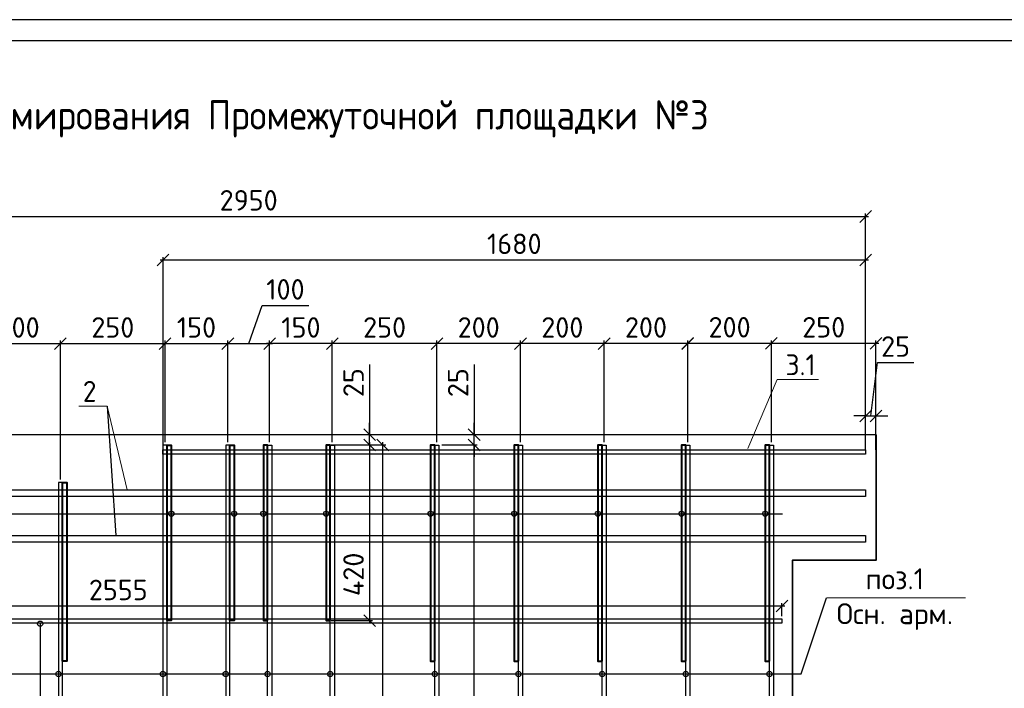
# Model space of a CAD drawing. Header units: millimetres. Extents: x 40580 to 2152466, y -328404 to 177125.
# Tile 178 of 252: x 508967 to 520738, y 169134 to 177125. Entities that reach past the tile are written whole.
import ezdxf
from ezdxf import colors
from ezdxf.entities.mleader import LeaderData, LeaderLine
from ezdxf.math import Vec2, Vec3

# ---------------------------------------------------------------- set-up
doc = ezdxf.new("R2010")
doc.units = ezdxf.units.MM
doc.linetypes.add('CENTER', pattern=[2, 1.25, -0.25, 0.25, -0.25])
doc.layers.add('11', color=7, linetype='Continuous')
doc.layers.add('Столовая - обозначения', color=7, linetype='Continuous')
for name, color, linetype, lineweight in [('Арм_хомуты', 133, 'Continuous', 18), ('ОСИ', 7, 'CENTER', 15), ('Перекрытие ж_бетон', 250, 'Continuous', 30), ('подоснова', 151, 'Continuous', 5), ('Столовая Двери и окна', 7, 'Continuous', 15), ('ТЕКСТ', 7, 'Continuous', 15)]:
    doc.layers.add(name, color=color, linetype=linetype, lineweight=lineweight)
doc.layers.add('Стена_ бетон несущ.', color=7, linetype='Continuous', lineweight=70, true_color=0xb4b496)
doc.styles.add('GOST-2.304_Type-B', font='GOST_Common.ttf')
doc.styles.get("Standard").update_dxf_attribs({"font": 'isocpeur.ttf'})
doc.styles.add('ГОСТ', font='isocpeur.ttf')
doc.styles.add('ГОСТ 2.304', font='isocpeur.ttf')
doc.dimstyles.new('Осевые', dxfattribs={"dimscale": 0.7, "dimtxt": 450, "dimasz": 400, "dimexe": 100, "dimexo": 100, "dimgap": 100, "dimtad": 1, "dimdec": 0, "dimzin": 0, "dimdsep": 46, "dimtxsty": 'Standard', "dimblk": 'OBLIQUE', "dimcen": 9, "dimdle": 100, "dimazin": 0, "dimtm": 1e-09, "dimtfac": 1, "dimtdec": 0, "dimtofl": 0, "dimtmove": 0, "dimatfit": 3, "dimfxl": 1, "dimtolj": 1, "dimtzin": 0, "dimarcsym": 0})

# ---------------------------------------------------------------- blocks, each defined once
blk = doc.blocks.new('Штамп')
at = {"layer": '11'}
blk.add_line((311470, 126228), (252070, 126228), dxfattribs=at)
at = {"layer": '11', "lineweight": 30}
blk.add_line((254210, 125978), (311220, 125978), dxfattribs=at)
blk = doc.blocks.new('_OBLIQUE')
at = {"color": 0, "linetype": 'ByBlock'}
blk.add_line((-0.5, -0.5), (0.5, 0.5), dxfattribs=at)
blk = doc.blocks.new('*D5976')
at = {"layer": 'Defpoints', "color": 0, "linetype": 'ByBlock', "lineweight": 25, "ltscale": 13, "transparency": 16777216}
for p in [(519079, 174773), (504329, 171945), (519079, 171945)]:
    blk.add_point(p, dxfattribs=at)
at = {"layer": 'ОСИ', "color": 0, "linetype": 'ByBlock', "lineweight": -2, "ltscale": 13, "transparency": 16777216}
for p, q in [((504329, 171980), (504329, 174808)), ((519079, 171980), (519079, 174808)), ((504294, 174773), (519114, 174773))]:
    blk.add_line(p, q, dxfattribs=at)
at = {"layer": 'ОСИ', "color": 0, "linetype": 'ByBlock', "lineweight": -2, "ltscale": 13, "transparency": 16777216, "xscale": 140, "yscale": 140, "zscale": 140, "rotation": 180}
blk.add_blockref('_OBLIQUE', (504329, 174773), dxfattribs=at)
at = {"layer": 'ОСИ', "color": 0, "linetype": 'ByBlock', "lineweight": -2, "ltscale": 13, "transparency": 16777216, "xscale": 140, "yscale": 140, "zscale": 140}
blk.add_blockref('_OBLIQUE', (519079, 174773), dxfattribs=at)
at = {"layer": 'ОСИ', "color": 0, "linetype": 'ByBlock', "ltscale": 13, "transparency": 16777216, "insert": (511704, 174966), "char_height": 245, "attachment_point": 5}
blk.add_mtext('\\A1;2950', dxfattribs=at)
blk = doc.blocks.new('*D6118')
at = {"layer": 'Defpoints', "color": 0, "linetype": 'ByBlock', "lineweight": 25, "ltscale": 13, "transparency": 16777216}
for p in [(519204, 172389), (519079, 171950), (519204, 171950)]:
    blk.add_point(p, dxfattribs=at)
at = {"layer": 'ОСИ', "color": 0, "linetype": 'ByBlock', "lineweight": -2, "ltscale": 13, "transparency": 16777216}
for p, q in [((519142, 172389), (519221, 173026)), ((519221, 173026), (519655, 173026)), ((519079, 172389), (518939, 172389)), ((519079, 171985), (519079, 172424)), ((519079, 172389), (519204, 172389)), ((519204, 171985), (519204, 172424)), ((519204, 172389), (519344, 172389))]:
    blk.add_line(p, q, dxfattribs=at)
at = {"layer": 'ОСИ', "color": 0, "linetype": 'ByBlock', "lineweight": -2, "ltscale": 13, "transparency": 16777216, "xscale": 140, "yscale": 140, "zscale": 140}
blk.add_blockref('_OBLIQUE', (519079, 172389), dxfattribs=at)
at = {"layer": 'ОСИ', "color": 0, "linetype": 'ByBlock', "lineweight": -2, "ltscale": 13, "transparency": 16777216, "xscale": 140, "yscale": 140, "zscale": 140, "rotation": 180}
blk.add_blockref('_OBLIQUE', (519204, 172389), dxfattribs=at)
at = {"layer": 'ОСИ', "color": 0, "linetype": 'ByBlock', "ltscale": 13, "transparency": 16777216, "insert": (519438, 173219), "char_height": 245, "attachment_point": 5}
blk.add_mtext('\\A1;25', dxfattribs=at)
blk = doc.blocks.new('*D6123')
at = {"layer": 'Defpoints', "color": 0, "linetype": 'ByBlock', "lineweight": 25, "ltscale": 13, "transparency": 16777216}
for p in [(509454, 173254), (508454, 171595), (509454, 171595)]:
    blk.add_point(p, dxfattribs=at)
at = {"layer": 'ОСИ', "color": 0, "linetype": 'ByBlock', "lineweight": -2, "ltscale": 13, "transparency": 16777216}
for p, q in [((508454, 171630), (508454, 173289)), ((509454, 171630), (509454, 173289)), ((508419, 173254), (509489, 173254))]:
    blk.add_line(p, q, dxfattribs=at)
at = {"layer": 'ОСИ', "color": 0, "linetype": 'ByBlock', "lineweight": -2, "ltscale": 13, "transparency": 16777216, "xscale": 140, "yscale": 140, "zscale": 140, "rotation": 180}
blk.add_blockref('_OBLIQUE', (508454, 173254), dxfattribs=at)
at = {"layer": 'ОСИ', "color": 0, "linetype": 'ByBlock', "lineweight": -2, "ltscale": 13, "transparency": 16777216, "xscale": 140, "yscale": 140, "zscale": 140}
blk.add_blockref('_OBLIQUE', (509454, 173254), dxfattribs=at)
at = {"layer": 'ОСИ', "color": 0, "linetype": 'ByBlock', "ltscale": 13, "transparency": 16777216, "insert": (508954, 173447), "char_height": 245, "attachment_point": 5}
blk.add_mtext('\\A1;200', dxfattribs=at)
blk = doc.blocks.new('*D6124')
at = {"layer": 'Defpoints', "color": 0, "linetype": 'ByBlock', "lineweight": 25, "ltscale": 13, "transparency": 16777216}
for p in [(510705, 173254), (510705, 172042), (509454, 171595)]:
    blk.add_point(p, dxfattribs=at)
at = {"layer": 'ОСИ', "color": 0, "linetype": 'ByBlock', "lineweight": -2, "ltscale": 13, "transparency": 16777216}
for p, q in [((509454, 171630), (509454, 173289)), ((510705, 172077), (510705, 173289)), ((509419, 173254), (510740, 173254))]:
    blk.add_line(p, q, dxfattribs=at)
at = {"layer": 'ОСИ', "color": 0, "linetype": 'ByBlock', "lineweight": -2, "ltscale": 13, "transparency": 16777216, "xscale": 140, "yscale": 140, "zscale": 140, "rotation": 180}
blk.add_blockref('_OBLIQUE', (509454, 173254), dxfattribs=at)
at = {"layer": 'ОСИ', "color": 0, "linetype": 'ByBlock', "lineweight": -2, "ltscale": 13, "transparency": 16777216, "xscale": 140, "yscale": 140, "zscale": 140}
blk.add_blockref('_OBLIQUE', (510705, 173254), dxfattribs=at)
at = {"layer": 'ОСИ', "color": 0, "linetype": 'ByBlock', "ltscale": 13, "transparency": 16777216, "insert": (510080, 173447), "char_height": 245, "attachment_point": 5}
blk.add_mtext('\\A1;250', dxfattribs=at)
blk = doc.blocks.new('*D6125')
at = {"layer": 'Defpoints', "color": 0, "linetype": 'ByBlock', "lineweight": 25, "ltscale": 13, "transparency": 16777216}
for p in [(511455, 173254), (510705, 172042), (511455, 172042)]:
    blk.add_point(p, dxfattribs=at)
at = {"layer": 'ОСИ', "color": 0, "linetype": 'ByBlock', "lineweight": -2, "ltscale": 13, "transparency": 16777216}
for p, q in [((510705, 172077), (510705, 173289)), ((511455, 172077), (511455, 173289)), ((510670, 173254), (511490, 173254))]:
    blk.add_line(p, q, dxfattribs=at)
at = {"layer": 'ОСИ', "color": 0, "linetype": 'ByBlock', "lineweight": -2, "ltscale": 13, "transparency": 16777216, "xscale": 140, "yscale": 140, "zscale": 140, "rotation": 180}
blk.add_blockref('_OBLIQUE', (510705, 173254), dxfattribs=at)
at = {"layer": 'ОСИ', "color": 0, "linetype": 'ByBlock', "lineweight": -2, "ltscale": 13, "transparency": 16777216, "xscale": 140, "yscale": 140, "zscale": 140}
blk.add_blockref('_OBLIQUE', (511455, 173254), dxfattribs=at)
at = {"layer": 'ОСИ', "color": 0, "linetype": 'ByBlock', "ltscale": 13, "transparency": 16777216, "insert": (511080, 173447), "char_height": 245, "attachment_point": 5}
blk.add_mtext('\\A1;150', dxfattribs=at)
blk = doc.blocks.new('*D6126')
at = {"layer": 'Defpoints', "color": 0, "linetype": 'ByBlock', "lineweight": 25, "ltscale": 13, "transparency": 16777216}
for p in [(511955, 173254), (511455, 172042), (511955, 172042)]:
    blk.add_point(p, dxfattribs=at)
at = {"layer": 'ОСИ', "color": 0, "linetype": 'ByBlock', "lineweight": -2, "ltscale": 13, "transparency": 16777216}
for p, q in [((511705, 173254), (511866, 173709)), ((511866, 173709), (512422, 173709)), ((511455, 172077), (511455, 173289)), ((511955, 172077), (511955, 173289)), ((511420, 173254), (511990, 173254))]:
    blk.add_line(p, q, dxfattribs=at)
at = {"layer": 'ОСИ', "color": 0, "linetype": 'ByBlock', "lineweight": -2, "ltscale": 13, "transparency": 16777216, "xscale": 140, "yscale": 140, "zscale": 140, "rotation": 180}
blk.add_blockref('_OBLIQUE', (511455, 173254), dxfattribs=at)
at = {"layer": 'ОСИ', "color": 0, "linetype": 'ByBlock', "lineweight": -2, "ltscale": 13, "transparency": 16777216, "xscale": 140, "yscale": 140, "zscale": 140}
blk.add_blockref('_OBLIQUE', (511955, 173254), dxfattribs=at)
at = {"layer": 'ОСИ', "color": 0, "linetype": 'ByBlock', "ltscale": 13, "transparency": 16777216, "insert": (512144, 173902), "char_height": 245, "attachment_point": 5}
blk.add_mtext('\\A1;100', dxfattribs=at)
blk = doc.blocks.new('*D5977')
at = {"layer": 'Defpoints', "color": 0, "linetype": 'ByBlock', "lineweight": 25, "ltscale": 13, "transparency": 16777216}
for p in [(517954, 173256), (519204, 172169), (517954, 172042)]:
    blk.add_point(p, dxfattribs=at)
at = {"layer": 'ОСИ', "color": 0, "linetype": 'ByBlock', "lineweight": -2, "ltscale": 13, "transparency": 16777216}
for p, q in [((517954, 172077), (517954, 173291)), ((519204, 172204), (519204, 173291)), ((519239, 173256), (517919, 173256))]:
    blk.add_line(p, q, dxfattribs=at)
at = {"layer": 'ОСИ', "color": 0, "linetype": 'ByBlock', "lineweight": -2, "ltscale": 13, "transparency": 16777216, "xscale": 140, "yscale": 140, "zscale": 140, "rotation": 180}
blk.add_blockref('_OBLIQUE', (517954, 173256), dxfattribs=at)
at = {"layer": 'ОСИ', "color": 0, "linetype": 'ByBlock', "lineweight": -2, "ltscale": 13, "transparency": 16777216, "xscale": 140, "yscale": 140, "zscale": 140}
blk.add_blockref('_OBLIQUE', (519204, 173256), dxfattribs=at)
at = {"layer": 'ОСИ', "color": 0, "linetype": 'ByBlock', "ltscale": 13, "transparency": 16777216, "insert": (518579, 173449), "char_height": 245, "attachment_point": 5}
blk.add_mtext('\\A1;250', dxfattribs=at)
blk = doc.blocks.new('*D5978')
at = {"layer": 'Defpoints', "color": 0, "linetype": 'ByBlock', "lineweight": 25, "ltscale": 13, "transparency": 16777216}
for p in [(516954, 173256), (516954, 172042), (517954, 172042)]:
    blk.add_point(p, dxfattribs=at)
at = {"layer": 'ОСИ', "color": 0, "linetype": 'ByBlock', "lineweight": -2, "ltscale": 13, "transparency": 16777216}
for p, q in [((516954, 172077), (516954, 173291)), ((517954, 172077), (517954, 173291)), ((517989, 173256), (516919, 173256))]:
    blk.add_line(p, q, dxfattribs=at)
at = {"layer": 'ОСИ', "color": 0, "linetype": 'ByBlock', "lineweight": -2, "ltscale": 13, "transparency": 16777216, "xscale": 140, "yscale": 140, "zscale": 140, "rotation": 180}
blk.add_blockref('_OBLIQUE', (516954, 173256), dxfattribs=at)
at = {"layer": 'ОСИ', "color": 0, "linetype": 'ByBlock', "lineweight": -2, "ltscale": 13, "transparency": 16777216, "xscale": 140, "yscale": 140, "zscale": 140}
blk.add_blockref('_OBLIQUE', (517954, 173256), dxfattribs=at)
at = {"layer": 'ОСИ', "color": 0, "linetype": 'ByBlock', "ltscale": 13, "transparency": 16777216, "insert": (517454, 173449), "char_height": 245, "attachment_point": 5}
blk.add_mtext('\\A1;200', dxfattribs=at)
blk = doc.blocks.new('*D5979')
at = {"layer": 'Defpoints', "color": 0, "linetype": 'ByBlock', "lineweight": 25, "ltscale": 13, "transparency": 16777216}
for p in [(515954, 173254), (515954, 172042), (516954, 172042)]:
    blk.add_point(p, dxfattribs=at)
at = {"layer": 'ОСИ', "color": 0, "linetype": 'ByBlock', "lineweight": -2, "ltscale": 13, "transparency": 16777216}
for p, q in [((515954, 172077), (515954, 173289)), ((516954, 172077), (516954, 173289)), ((516989, 173254), (515919, 173254))]:
    blk.add_line(p, q, dxfattribs=at)
at = {"layer": 'ОСИ', "color": 0, "linetype": 'ByBlock', "lineweight": -2, "ltscale": 13, "transparency": 16777216, "xscale": 140, "yscale": 140, "zscale": 140, "rotation": 180}
blk.add_blockref('_OBLIQUE', (515954, 173254), dxfattribs=at)
at = {"layer": 'ОСИ', "color": 0, "linetype": 'ByBlock', "lineweight": -2, "ltscale": 13, "transparency": 16777216, "xscale": 140, "yscale": 140, "zscale": 140}
blk.add_blockref('_OBLIQUE', (516954, 173254), dxfattribs=at)
at = {"layer": 'ОСИ', "color": 0, "linetype": 'ByBlock', "ltscale": 13, "transparency": 16777216, "insert": (516454, 173447), "char_height": 245, "attachment_point": 5}
blk.add_mtext('\\A1;200', dxfattribs=at)
blk = doc.blocks.new('*D5980')
at = {"layer": 'Defpoints', "color": 0, "linetype": 'ByBlock', "lineweight": 25, "ltscale": 13, "transparency": 16777216}
for p in [(514954, 173254), (514954, 172042), (515954, 172042)]:
    blk.add_point(p, dxfattribs=at)
at = {"layer": 'ОСИ', "color": 0, "linetype": 'ByBlock', "lineweight": -2, "ltscale": 13, "transparency": 16777216}
for p, q in [((514954, 172077), (514954, 173289)), ((515954, 172077), (515954, 173289)), ((515989, 173254), (514919, 173254))]:
    blk.add_line(p, q, dxfattribs=at)
at = {"layer": 'ОСИ', "color": 0, "linetype": 'ByBlock', "lineweight": -2, "ltscale": 13, "transparency": 16777216, "xscale": 140, "yscale": 140, "zscale": 140, "rotation": 180}
blk.add_blockref('_OBLIQUE', (514954, 173254), dxfattribs=at)
at = {"layer": 'ОСИ', "color": 0, "linetype": 'ByBlock', "lineweight": -2, "ltscale": 13, "transparency": 16777216, "xscale": 140, "yscale": 140, "zscale": 140}
blk.add_blockref('_OBLIQUE', (515954, 173254), dxfattribs=at)
at = {"layer": 'ОСИ', "color": 0, "linetype": 'ByBlock', "ltscale": 13, "transparency": 16777216, "insert": (515454, 173447), "char_height": 245, "attachment_point": 5}
blk.add_mtext('\\A1;200', dxfattribs=at)
blk = doc.blocks.new('*D5981')
at = {"layer": 'Defpoints', "color": 0, "linetype": 'ByBlock', "lineweight": 25, "ltscale": 13, "transparency": 16777216}
for p in [(513954, 173254), (513954, 172042), (514954, 172042)]:
    blk.add_point(p, dxfattribs=at)
at = {"layer": 'ОСИ', "color": 0, "linetype": 'ByBlock', "lineweight": -2, "ltscale": 13, "transparency": 16777216}
for p, q in [((513954, 172077), (513954, 173289)), ((514954, 172077), (514954, 173289)), ((514989, 173254), (513919, 173254))]:
    blk.add_line(p, q, dxfattribs=at)
at = {"layer": 'ОСИ', "color": 0, "linetype": 'ByBlock', "lineweight": -2, "ltscale": 13, "transparency": 16777216, "xscale": 140, "yscale": 140, "zscale": 140, "rotation": 180}
blk.add_blockref('_OBLIQUE', (513954, 173254), dxfattribs=at)
at = {"layer": 'ОСИ', "color": 0, "linetype": 'ByBlock', "lineweight": -2, "ltscale": 13, "transparency": 16777216, "xscale": 140, "yscale": 140, "zscale": 140}
blk.add_blockref('_OBLIQUE', (514954, 173254), dxfattribs=at)
at = {"layer": 'ОСИ', "color": 0, "linetype": 'ByBlock', "ltscale": 13, "transparency": 16777216, "insert": (514454, 173447), "char_height": 245, "attachment_point": 5}
blk.add_mtext('\\A1;200', dxfattribs=at)
blk = doc.blocks.new('*D5982')
at = {"layer": 'Defpoints', "color": 0, "linetype": 'ByBlock', "lineweight": 25, "ltscale": 13, "transparency": 16777216}
for p in [(512704, 173254), (512704, 172042), (513954, 172042)]:
    blk.add_point(p, dxfattribs=at)
at = {"layer": 'ОСИ', "color": 0, "linetype": 'ByBlock', "lineweight": -2, "ltscale": 13, "transparency": 16777216}
for p, q in [((512704, 172077), (512704, 173289)), ((513954, 172077), (513954, 173289)), ((513989, 173254), (512669, 173254))]:
    blk.add_line(p, q, dxfattribs=at)
at = {"layer": 'ОСИ', "color": 0, "linetype": 'ByBlock', "lineweight": -2, "ltscale": 13, "transparency": 16777216, "xscale": 140, "yscale": 140, "zscale": 140, "rotation": 180}
blk.add_blockref('_OBLIQUE', (512704, 173254), dxfattribs=at)
at = {"layer": 'ОСИ', "color": 0, "linetype": 'ByBlock', "lineweight": -2, "ltscale": 13, "transparency": 16777216, "xscale": 140, "yscale": 140, "zscale": 140}
blk.add_blockref('_OBLIQUE', (513954, 173254), dxfattribs=at)
at = {"layer": 'ОСИ', "color": 0, "linetype": 'ByBlock', "ltscale": 13, "transparency": 16777216, "insert": (513329, 173447), "char_height": 245, "attachment_point": 5}
blk.add_mtext('\\A1;250', dxfattribs=at)
blk = doc.blocks.new('*D5983')
at = {"layer": 'Defpoints', "color": 0, "linetype": 'ByBlock', "lineweight": 25, "ltscale": 13, "transparency": 16777216}
for p in [(511954, 173254), (511954, 172042), (512704, 172042)]:
    blk.add_point(p, dxfattribs=at)
at = {"layer": 'ОСИ', "color": 0, "linetype": 'ByBlock', "lineweight": -2, "ltscale": 13, "transparency": 16777216}
for p, q in [((511954, 172077), (511954, 173289)), ((512704, 172077), (512704, 173289)), ((512739, 173254), (511919, 173254))]:
    blk.add_line(p, q, dxfattribs=at)
at = {"layer": 'ОСИ', "color": 0, "linetype": 'ByBlock', "lineweight": -2, "ltscale": 13, "transparency": 16777216, "xscale": 140, "yscale": 140, "zscale": 140, "rotation": 180}
blk.add_blockref('_OBLIQUE', (511954, 173254), dxfattribs=at)
at = {"layer": 'ОСИ', "color": 0, "linetype": 'ByBlock', "lineweight": -2, "ltscale": 13, "transparency": 16777216, "xscale": 140, "yscale": 140, "zscale": 140}
blk.add_blockref('_OBLIQUE', (512704, 173254), dxfattribs=at)
at = {"layer": 'ОСИ', "color": 0, "linetype": 'ByBlock', "ltscale": 13, "transparency": 16777216, "insert": (512329, 173447), "char_height": 245, "attachment_point": 5}
blk.add_mtext('\\A1;150', dxfattribs=at)
blk = doc.blocks.new('*D6127')
at = {"layer": 'Defpoints', "color": 0, "linetype": 'ByBlock', "lineweight": 25, "ltscale": 13, "transparency": 16777216}
for p in [(512730, 172042), (513308, 172042), (512729, 164544)]:
    blk.add_point(p, dxfattribs=at)
at = {"layer": 'ОСИ', "color": 0, "linetype": 'ByBlock', "lineweight": -2, "ltscale": 13, "transparency": 16777216}
for p, q in [((512765, 172042), (513343, 172042)), ((513308, 164509), (513308, 172077)), ((512764, 164544), (513343, 164544))]:
    blk.add_line(p, q, dxfattribs=at)
at = {"layer": 'ОСИ', "color": 0, "linetype": 'ByBlock', "lineweight": -2, "ltscale": 13, "transparency": 16777216, "xscale": 140, "yscale": 140, "zscale": 140}
for p, rotation in [((513308, 172042), 90), ((513308, 164544), 270)]:
    blk.add_blockref('_OBLIQUE', p, dxfattribs=dict(at, rotation=rotation))
at = {"layer": 'ОСИ', "color": 0, "linetype": 'ByBlock', "ltscale": 13, "transparency": 16777216, "insert": (513116, 168293), "char_height": 245, "attachment_point": 5, "rotation": 90}
blk.add_mtext('\\A1;1500', dxfattribs=at)
blk = doc.blocks.new('*D6128')
at = {"layer": 'Defpoints', "color": 0, "linetype": 'ByBlock', "lineweight": 25, "ltscale": 13, "transparency": 16777216}
for p in [(513979, 172042), (514400, 172042), (513979, 164544)]:
    blk.add_point(p, dxfattribs=at)
at = {"layer": 'ОСИ', "color": 0, "linetype": 'ByBlock', "lineweight": -2, "ltscale": 13, "transparency": 16777216}
for p, q in [((514014, 172042), (514435, 172042)), ((514400, 164509), (514400, 172077)), ((514014, 164544), (514435, 164544))]:
    blk.add_line(p, q, dxfattribs=at)
at = {"layer": 'ОСИ', "color": 0, "linetype": 'ByBlock', "lineweight": -2, "ltscale": 13, "transparency": 16777216, "xscale": 140, "yscale": 140, "zscale": 140}
for p, rotation in [((514400, 172042), 90), ((514400, 164544), 270)]:
    blk.add_blockref('_OBLIQUE', p, dxfattribs=dict(at, rotation=rotation))
at = {"layer": 'ОСИ', "color": 0, "linetype": 'ByBlock', "ltscale": 13, "transparency": 16777216, "insert": (514208, 168494), "char_height": 245, "attachment_point": 5, "rotation": 90}
blk.add_mtext('\\A1;1500', dxfattribs=at)
blk = doc.blocks.new('*D6129')
at = {"layer": 'Defpoints', "color": 0, "linetype": 'ByBlock', "lineweight": 25, "ltscale": 13, "transparency": 16777216}
for p in [(518079, 170118), (505304, 169963), (518079, 169963)]:
    blk.add_point(p, dxfattribs=at)
at = {"layer": 'ОСИ', "color": 0, "linetype": 'ByBlock', "lineweight": -2, "ltscale": 13, "transparency": 16777216}
for p, q in [((505269, 170118), (518114, 170118)), ((505304, 169998), (505304, 170153)), ((518079, 169998), (518079, 170153))]:
    blk.add_line(p, q, dxfattribs=at)
at = {"layer": 'ОСИ', "color": 0, "linetype": 'ByBlock', "lineweight": -2, "ltscale": 13, "transparency": 16777216, "xscale": 140, "yscale": 140, "zscale": 140, "rotation": 180}
blk.add_blockref('_OBLIQUE', (505304, 170118), dxfattribs=at)
at = {"layer": 'ОСИ', "color": 0, "linetype": 'ByBlock', "lineweight": -2, "ltscale": 13, "transparency": 16777216, "xscale": 140, "yscale": 140, "zscale": 140}
blk.add_blockref('_OBLIQUE', (518079, 170118), dxfattribs=at)
at = {"layer": 'ОСИ', "color": 0, "linetype": 'ByBlock', "ltscale": 13, "transparency": 16777216, "insert": (510145, 170310), "char_height": 245, "attachment_point": 5}
blk.add_mtext('\\A1;2555', dxfattribs=at)
blk = doc.blocks.new('*D6133')
at = {"layer": 'Defpoints', "color": 0, "linetype": 'ByBlock', "lineweight": 25, "ltscale": 13, "transparency": 16777216}
for p in [(513980, 172166), (514400, 172166), (513979, 172042)]:
    blk.add_point(p, dxfattribs=at)
at = {"layer": 'ОСИ', "color": 0, "linetype": 'ByBlock', "lineweight": -2, "ltscale": 13, "transparency": 16777216}
for p, q in [((514400, 173004), (514400, 172166)), ((514400, 172166), (514400, 172306)), ((514015, 172166), (514435, 172166)), ((514400, 172042), (514400, 172166)), ((514014, 172042), (514435, 172042)), ((514400, 172042), (514400, 171902))]:
    blk.add_line(p, q, dxfattribs=at)
at = {"layer": 'ОСИ', "color": 0, "linetype": 'ByBlock', "lineweight": -2, "ltscale": 13, "transparency": 16777216, "xscale": 140, "yscale": 140, "zscale": 140}
for p, rotation in [((514400, 172166), 270), ((514400, 172042), 90)]:
    blk.add_blockref('_OBLIQUE', p, dxfattribs=dict(at, rotation=rotation))
at = {"layer": 'ОСИ', "color": 0, "linetype": 'ByBlock', "ltscale": 13, "transparency": 16777216, "insert": (514208, 172787), "char_height": 245, "attachment_point": 5, "rotation": 90}
blk.add_mtext('\\A1;25', dxfattribs=at)
blk = doc.blocks.new('*D5949')
at = {"layer": 'Defpoints', "color": 0, "linetype": 'ByBlock', "lineweight": 25, "ltscale": 13, "transparency": 16777216}
for p in [(512730, 172166), (513150, 172166), (512730, 172042)]:
    blk.add_point(p, dxfattribs=at)
at = {"layer": 'ОСИ', "color": 0, "linetype": 'ByBlock', "lineweight": -2, "ltscale": 13, "transparency": 16777216}
for p, q in [((513150, 173004), (513150, 172166)), ((513150, 172166), (513150, 172306)), ((512765, 172166), (513185, 172166)), ((513150, 172042), (513150, 172166)), ((512765, 172042), (513185, 172042)), ((513150, 172042), (513150, 171902))]:
    blk.add_line(p, q, dxfattribs=at)
at = {"layer": 'ОСИ', "color": 0, "linetype": 'ByBlock', "lineweight": -2, "ltscale": 13, "transparency": 16777216, "xscale": 140, "yscale": 140, "zscale": 140}
for p, rotation in [((513150, 172166), 270), ((513150, 172042), 90)]:
    blk.add_blockref('_OBLIQUE', p, dxfattribs=dict(at, rotation=rotation))
at = {"layer": 'ОСИ', "color": 0, "linetype": 'ByBlock', "ltscale": 13, "transparency": 16777216, "insert": (512958, 172787), "char_height": 245, "attachment_point": 5, "rotation": 90}
blk.add_mtext('\\A1;25', dxfattribs=at)
blk = doc.blocks.new('*D6150')
at = {"layer": 'Defpoints', "color": 0, "linetype": 'ByBlock', "lineweight": 25, "ltscale": 13, "transparency": 16777216}
for p in [(512654, 172042), (512654, 169944), (513150, 169944)]:
    blk.add_point(p, dxfattribs=at)
at = {"layer": 'ОСИ', "color": 0, "linetype": 'ByBlock', "lineweight": -2, "ltscale": 13, "transparency": 16777216}
for p, q in [((512689, 172042), (513185, 172042)), ((513150, 172077), (513150, 169909)), ((512689, 169944), (513185, 169944))]:
    blk.add_line(p, q, dxfattribs=at)
at = {"layer": 'ОСИ', "color": 0, "linetype": 'ByBlock', "lineweight": -2, "ltscale": 13, "transparency": 16777216, "xscale": 140, "yscale": 140, "zscale": 140}
for p, rotation in [((513150, 172042), 90), ((513150, 169944), 270)]:
    blk.add_blockref('_OBLIQUE', p, dxfattribs=dict(at, rotation=rotation))
at = {"layer": 'ОСИ', "color": 0, "linetype": 'ByBlock', "ltscale": 13, "transparency": 16777216, "insert": (512958, 170496), "char_height": 245, "attachment_point": 5, "rotation": 90}
blk.add_mtext('\\A1;420', dxfattribs=at)
blk = doc.blocks.new('_None')
blk = doc.blocks.new('*D6151')
at = {"layer": 'Defpoints', "color": 0, "linetype": 'ByBlock', "lineweight": 25, "ltscale": 13, "transparency": 16777216}
for p in [(519079, 174253), (510680, 171984), (519079, 171959)]:
    blk.add_point(p, dxfattribs=at)
at = {"layer": 'ОСИ', "color": 0, "linetype": 'ByBlock', "lineweight": -2, "ltscale": 13, "transparency": 16777216}
for p, q in [((510645, 174253), (519114, 174253)), ((510680, 172019), (510680, 174288)), ((519079, 171994), (519079, 174288))]:
    blk.add_line(p, q, dxfattribs=at)
at = {"layer": 'ОСИ', "color": 0, "linetype": 'ByBlock', "lineweight": -2, "ltscale": 13, "transparency": 16777216, "xscale": 140, "yscale": 140, "zscale": 140, "rotation": 180}
blk.add_blockref('_OBLIQUE', (510680, 174253), dxfattribs=at)
at = {"layer": 'ОСИ', "color": 0, "linetype": 'ByBlock', "lineweight": -2, "ltscale": 13, "transparency": 16777216, "xscale": 140, "yscale": 140, "zscale": 140}
blk.add_blockref('_OBLIQUE', (519079, 174253), dxfattribs=at)
at = {"layer": 'ОСИ', "color": 0, "linetype": 'ByBlock', "ltscale": 13, "transparency": 16777216, "insert": (514880, 174446), "char_height": 245, "attachment_point": 5}
blk.add_mtext('\\A1;1680', dxfattribs=at)

msp = doc.modelspace()

# ---------------------------------------------------------------- linework, layer by layer
at = {"layer": 'Арм_хомуты', "color": 251, "lineweight": 40, "true_color": 0x636466}
for points in [[(510729.477, 169943.813), (510729.477, 172041.94), (510779.477, 172041.94), (510779.477, 169943.813)], [(511479.477, 169943.83), (511479.477, 172041.956), (511529.477, 172041.956), (511529.477, 169943.83)], [(511929.477, 169943.83), (511929.477, 172041.956), (511879.477, 172041.956), (511879.477, 169943.83)], [(512679.477, 169943.813), (512679.477, 172041.94), (512629.477, 172041.94), (512629.477, 169943.813)], [(513929.477, 169456.645), (513929.477, 172041.94), (513879.477, 172041.94), (513879.477, 169456.645)], [(514929.477, 169456.645), (514929.477, 172041.94), (514879.477, 172041.94), (514879.477, 169456.645)], [(515929.477, 169456.645), (515929.477, 172041.94), (515879.477, 172041.94), (515879.477, 169456.645)], [(516929.477, 169456.645), (516929.477, 172041.94), (516879.477, 172041.94), (516879.477, 169456.645)], [(517929.477, 169456.645), (517929.477, 172041.94), (517879.477, 172041.94), (517879.477, 169456.645)], [(509479.477, 169456.645), (509479.477, 171594.772), (509529.477, 171594.772), (509529.477, 169456.645)]]:
    msp.add_lwpolyline(points, close=True, dxfattribs=at)
at = {"layer": 'Перекрытие ж_бетон', "color": 18, "linetype": 'Continuous', "lineweight": 25, "true_color": 0x000000}
for points in [[(510679.639, 172041.825), (510679.477, 164543.66), (510729.477, 164543.66), (510729.639, 172041.825)], [(511429.639, 172041.825), (511429.477, 164543.66), (511479.477, 164543.66), (511479.639, 172041.825)], [(511979.639, 172041.825), (511979.477, 164543.66), (511929.477, 164543.66), (511929.639, 172041.825)], [(512729.639, 172041.825), (512729.477, 164543.66), (512679.477, 164543.66), (512679.639, 172041.825)], [(513979.477, 172041.94), (513979.477, 164543.66), (513929.477, 164543.66), (513929.477, 172041.94)], [(514979.477, 172041.94), (514979.477, 164543.66), (514929.477, 164543.66), (514929.477, 172041.94)], [(515979.477, 172041.94), (515979.477, 164543.66), (515929.477, 164543.66), (515929.477, 172041.94)], [(516979.477, 172041.94), (516979.477, 164543.66), (516929.477, 164543.66), (516929.477, 172041.94)], [(517979.477, 172041.94), (517979.477, 164543.66), (517929.477, 164543.66), (517929.477, 172041.94)], [(509429.477, 171594.772), (509429.477, 164543.66), (509479.477, 164543.66), (509479.477, 171594.772)], [(518079.477, 169912.912), (505304.477, 169912.912), (505304.477, 169962.912), (518079.477, 169962.912)]]:
    msp.add_lwpolyline(points, close=True, dxfattribs=at)
at = {"layer": 'Перекрытие ж_бетон', "color": 18, "linetype": 'Continuous', "lineweight": 30, "true_color": 0x000000}
for points in [[(519079.477, 171934.434), (510679.637, 171934.434), (510679.637, 171984.434), (519079.477, 171984.434)], [(519079.477, 171425.23), (504329.477, 171425.23), (504329.477, 171505.23), (519079.477, 171505.23)], [(519079.477, 170879.833), (504329.477, 170879.833), (504329.477, 170959.833), (519079.477, 170959.833)]]:
    msp.add_lwpolyline(points, close=True, dxfattribs=at)
at = {"layer": 'подоснова', "color": 18, "ltscale": 0.3, "true_color": 0x000000}
msp.add_line((520273.794, 170216.974), (518610.59, 170216.974), dxfattribs=at)
at = {"layer": 'Стена_ бетон несущ.', "color": 18, "linetype": 'Continuous', "lineweight": 35, "true_color": 0x000000, "transparency": 33554687}
msp.add_lwpolyline([(518204.477, 164414.773), (518204.477, 166064.773), (519204.477, 166064.773), (519204.477, 167814.773), (518204.477, 167814.773), (518204.477, 170664.773), (519204.477, 170664.773), (519204.477, 172164.773), (505204.477, 172168.736), (504204.477, 172168.736), (504204.477, 170668.736), (505204.477, 170668.736), (505204.477, 167818.736), (504204.477, 167818.736), (504204.477, 166068.736), (505204.477, 166068.736), (505204.477, 164418.736), (518204.477, 164414.773)], dxfattribs=at)
at = {"layer": 'Столовая Двери и окна', "color": 18, "lineweight": 25, "true_color": 0x000000}
for p, q in [((510010.392, 172507.751), (510117.45, 170959.833)), ((504069.986, 171219.46), (518087.02, 171219.46)), ((518310.634, 169305.788), (518610.59, 170216.974)), ((509211.071, 169906.49), (509211.071, 162876.768)), ((505479.477, 169305.788), (518310.634, 169305.788))]:
    msp.add_line(p, q, dxfattribs=at)
at = {"layer": 'Столовая Двери и окна', "color": 18, "lineweight": 30, "true_color": 0x000000}
for centre in [(510779.477, 171219.46), (511529.477, 171219.46), (511879.477, 171219.46), (512629.477, 171219.46), (513879.477, 171219.46), (514879.477, 171219.46), (515879.477, 171219.46), (516879.477, 171219.46), (517879.477, 171219.46), (509211.071, 169906.49), (509429.477, 169305.788), (510679.492, 169305.788), (511429.492, 169305.788), (511929.492, 169305.788), (512679.492, 169305.788), (513929.477, 169305.788), (514929.477, 169305.788), (515929.477, 169305.788), (516929.477, 169305.788), (517929.477, 169305.788)]:
    msp.add_circle(centre, 30.99, dxfattribs=at)

# ---------------------------------------------------------------- block references
at = {"layer": 'Столовая - обозначения', "color": 18, "lineweight": 20, "true_color": 0x000000}
msp.add_blockref('Штамп', (247319.619, 50897.048), dxfattribs=at)

# ---------------------------------------------------------------- texts
at = {"layer": 'подоснова', "color": 18, "ltscale": 0.3, "true_color": 0x000000, "insert": (519429.067, 170408.405), "char_height": 250, "width": 3270.99844, "attachment_point": 5, "style": 'ГОСТ 2.304'}
msp.add_mtext(' \\Pпоз.1\\PОсн. арм. ', dxfattribs=at)
at = {"layer": 'ТЕКСТ', "color": 18, "ltscale": 6, "true_color": 0x000000, "insert": (511294.566, 176161.969), "char_height": 350, "width": 12142.26589, "attachment_point": 2, "style": 'ГОСТ'}
msp.add_mtext('{\\W0.9;План нижнего армирования Промежуточной площадки №3 }', dxfattribs=at)

# ---------------------------------------------------------------- dimensions: what is measured, and where the dimension line sits
at = {"layer": 'ОСИ', "color": 18, "linetype": 'ByBlock', "ltscale": 13, "true_color": 0x000000}
for base, p1, p2, picture, middle in [((519079.477, 174773.363), (504329.477, 171944.647), (519079.477, 171944.647), '*D5976', (511704.477, 174965.863)), ((519079.477, 174253.491), (510679.637, 171984.434), (519079.477, 171959.434), '*D6151', (514879.557, 174445.991)), ((509454.477, 173254.324), (508454.477, 171594.772), (509454.477, 171594.772), '*D6123', (508954.477, 173446.824)), ((510704.639, 173254.324), (509454.477, 171594.772), (510704.639, 172041.825), '*D6124', (510079.558, 173446.824)), ((511454.639, 173254.324), (510704.639, 172041.825), (511454.639, 172041.825), '*D6125', (511079.639, 173446.824))]:
    dim = msp.add_linear_dim(base=base, p1=p1, p2=p2, dimstyle='Осевые', override={"dimtxt": 350, "dimasz": 200, "dimexe": 50, "dimexo": 50, "dimlfac": 0.2, "dimdle": 50, "dimtmove": 1}, dxfattribs=at)
    dim.commit()
    dim.dimension.update_dxf_attribs({"geometry": picture, "text_midpoint": middle})
for base, p1, p2, picture, middle in [((511954.639, 173254.324), (511454.639, 172041.825), (511954.639, 172041.825), '*D6126', (511935.721, 173709.324)), ((519204.477, 172389.173), (519079.477, 171949.647), (519204.477, 171949.647), '*D6118', (519290.727, 173026.137)), ((518079.477, 170117.819), (505304.477, 169962.912), (518079.477, 169962.912), '*D6129', (510144.604, 170117.819))]:
    dim = msp.add_linear_dim(base=base, p1=p1, p2=p2, dimstyle='Осевые', override={"dimtxt": 350, "dimasz": 200, "dimexe": 50, "dimexo": 50, "dimlfac": 0.2, "dimdle": 50, "dimtmove": 1}, dxfattribs=at)
    dim.commit()
    dim.dimension.update_dxf_attribs({"geometry": picture, "text_midpoint": middle, "dimtype": 160})
for base, p1, p2, angle, picture, middle in [((511954.315, 173254.324), (512704.315, 172041.825), (511954.315, 172041.825), 180, '*D5983', (512329.315, 173446.824)), ((512704.315, 173254.324), (513954.477, 172041.825), (512704.315, 172041.825), 180, '*D5982', (513329.396, 173446.824)), ((513954.477, 173254.324), (514954.477, 172041.825), (513954.477, 172041.825), 180, '*D5981', (514454.477, 173446.824)), ((514954.477, 173254.324), (515954.477, 172041.825), (514954.477, 172041.825), 180, '*D5980', (515454.477, 173446.824)), ((515954.477, 173254.324), (516954.477, 172041.825), (515954.477, 172041.825), 180, '*D5979', (516454.477, 173446.824)), ((516954.477, 173256.199), (517954.477, 172041.825), (516954.477, 172041.825), 180, '*D5978', (517454.477, 173448.699)), ((517954.477, 173256.199), (519204.477, 172168.736), (517954.477, 172041.825), 180, '*D5977', (518579.477, 173448.699)), ((513308.116, 172041.825), (512729.477, 164543.66), (512729.639, 172041.825), 270, '*D6127', (513115.616, 168292.743))]:
    dim = msp.add_linear_dim(base=base, p1=p1, p2=p2, angle=angle, dimstyle='Осевые', override={"dimtxt": 350, "dimasz": 200, "dimexe": 50, "dimexo": 50, "dimlfac": 0.2, "dimdle": 50, "dimtmove": 1}, dxfattribs=at)
    dim.commit()
    dim.dimension.update_dxf_attribs({"geometry": picture, "text_midpoint": middle})
for base, p1, p2, angle, picture, middle in [((513150.178, 172166.138), (512729.639, 172041.825), (512729.801, 172166.138), 270, '*D5949', (513174.532, 172786.505)), ((514400.016, 172166.252), (513979.477, 172041.94), (513979.639, 172166.252), 270, '*D6133', (514424.37, 172786.62)), ((513150.178, 169943.813), (512654.477, 172041.94), (512654.477, 169943.813), 90, '*D6150', (513150.178, 170496.427)), ((514400.016, 172041.94), (513979.477, 164543.66), (513979.477, 172041.94), 270, '*D6128', (514400.016, 168494.117))]:
    dim = msp.add_linear_dim(base=base, p1=p1, p2=p2, angle=angle, dimstyle='Осевые', override={"dimtxt": 350, "dimasz": 200, "dimexe": 50, "dimexo": 50, "dimlfac": 0.2, "dimdle": 50, "dimtmove": 1}, dxfattribs=at)
    dim.commit()
    dim.dimension.update_dxf_attribs({"geometry": picture, "text_midpoint": middle, "dimtype": 160})

# ---------------------------------------------------------------- leaders
at = {"layer": 'подоснова', "color": 18, "ltscale": 0.3, "true_color": 0x000000}
ml = msp.add_multileader_mtext('Standard', dxfattribs=at)
ml.set_content('3.1', color=(0, 0, 0), style='GOST-2.304_Type-B')
ml.set_leader_properties(color=256, linetype='ByLayer', lineweight=15)
ml.set_arrow_properties(name='NONE')
ml.build(insert=Vec2(0, 0))
ml.multileader.update_dxf_attribs({"text_left_attachment_type": 6, "text_right_attachment_type": 6, "dogleg_length": 0.1, "arrow_head_size": 18})
ctx = ml.context
ctx.base_point, ctx.char_height, ctx.arrow_head_size, ctx.landing_gap_size, ctx.plane_origin = Vec3(518119.005, 172826.29), 250, 18, 20, Vec3(508098.649, 174282.639)
ctx.left_attachment, ctx.right_attachment, ctx.text_align_type = 6, 6, 1
notes = []
notes.append((ctx, [(0, (1, 1, 0), (518023.542, 172826.29), (1, 0), 95.463, [(0, [(517671.069, 171999.434)], 0, [])])]))
ctx.mtext.insert, ctx.mtext.width, ctx.mtext.alignment, ctx.mtext.flow_direction = Vec3(518301.505, 173126.29), 375, 2, 5
ml = msp.add_multileader_mtext('Standard', dxfattribs=at)
ml.set_content('2', color=(0, 0, 0), style='GOST-2.304_Type-B')
ml.set_leader_properties(color=256, linetype='ByLayer', lineweight=15)
ml.set_arrow_properties(name='NONE')
ml.build(insert=Vec2(0, 0))
ml.multileader.update_dxf_attribs({"text_left_attachment_type": 6, "text_right_attachment_type": 6, "dogleg_length": 0.1, "arrow_head_size": 18})
ctx = ml.context
ctx.base_point, ctx.char_height, ctx.arrow_head_size, ctx.landing_gap_size, ctx.plane_origin = Vec3(509720.326, 172507.751), 250, 18, 20, Vec3(497317.354, 173414.635)
ctx.left_attachment, ctx.right_attachment, ctx.text_align_type = 6, 6, 1
notes.append((ctx, [(1, (1, 1, 0), (510010.392, 172507.751), (-1, 0), 125.065, [(0, [(510253.025, 171505.23)], 0, [])])]))
ctx.mtext.insert, ctx.mtext.alignment, ctx.mtext.flow_direction = Vec3(509802.826, 172807.751), 2, 5
for ctx, leaders in notes:
    for number, flags, end, landing, length, lines in leaders:
        leader = LeaderData()
        leader.index, (leader.has_last_leader_line, leader.has_dogleg_vector, leader.attachment_direction) = number, flags
        leader.last_leader_point, leader.dogleg_vector, leader.dogleg_length = Vec3(end), Vec3(landing), length
        for number, points, colour, breaks in lines:
            line = LeaderLine()
            line.index, line.vertices, line.color, line.breaks = number, Vec3.list(points), colors.encode_raw_color(colour), breaks
            leader.lines.append(line)
        ctx.leaders.append(leader)

doc.saveas('drawing.dxf')
